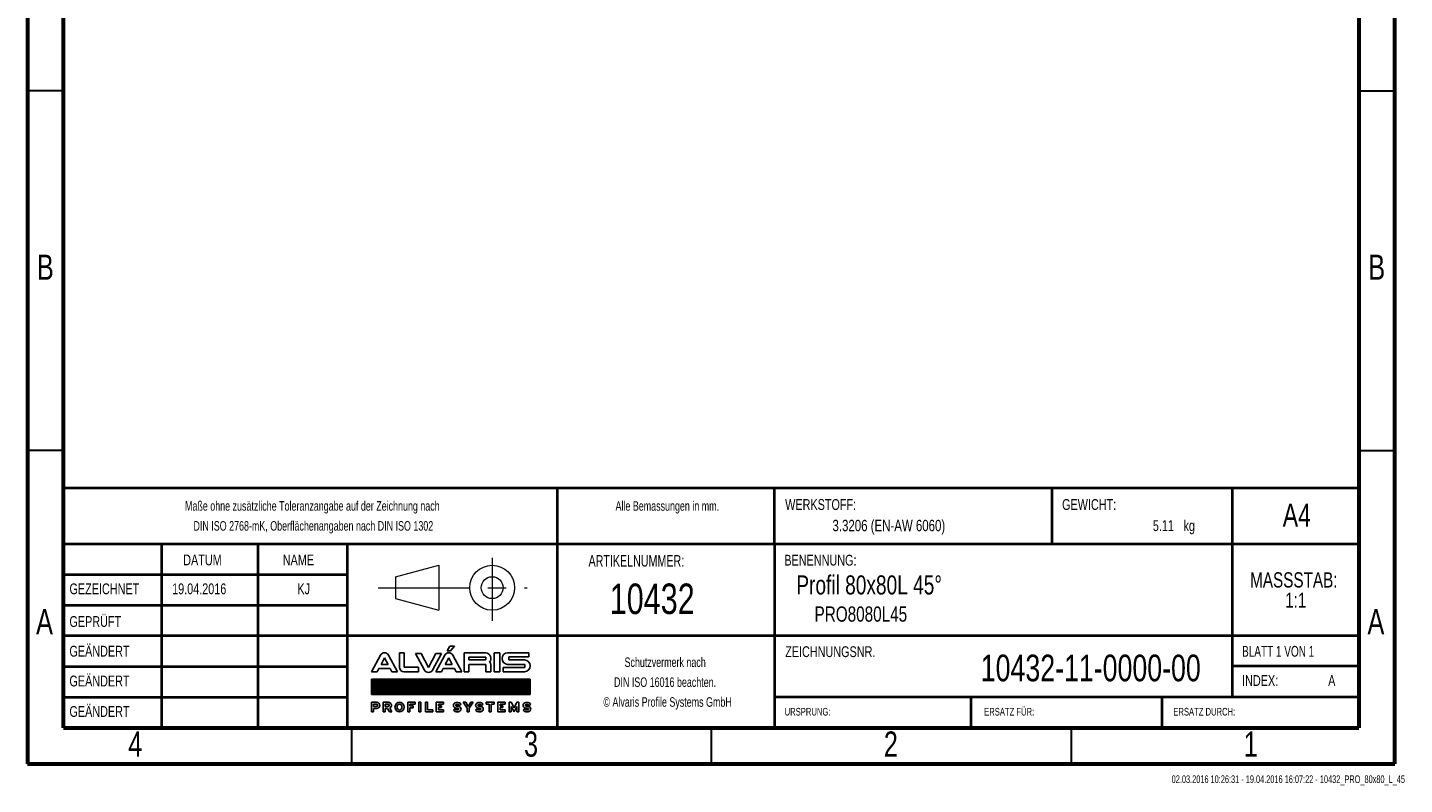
# Model space of a CAD drawing. Header units: millimetres. Extents: x 15 to 206, y 2 to 292.
# Tile 1 of 2: x 15 to 206, y 2 to 107. Entities that reach past the tile are written whole.
import ezdxf

# ---------------------------------------------------------------- set-up
doc = ezdxf.new("R2010")
doc.units = ezdxf.units.MM
doc.header["$PDSIZE"] = -1
doc.linetypes.add('CENTERX2', pattern=[20.32, 12.7, -2.54, 2.54, -2.54])
doc.layers.add('FORMAT', color=7, linetype='Continuous')
doc.layers.add('SLD-0', color=179, linetype='Continuous')
doc.styles.add('SLDTEXTSTYLE0', font='TXT', dxfattribs={"width": 0.75})
doc.styles.add('SLDTEXTSTYLE1', font='TXT', dxfattribs={"width": 0.692308})
doc.styles.add('SLDTEXTSTYLE2', font='TXT', dxfattribs={"width": 0.7})

# ---------------------------------------------------------------- blocks, each defined once
blk = doc.blocks.new('Block2')
at = {"color": 7, "linetype": 'CENTERX2', "lineweight": 0}
for p, q in [((289.49, 33.46), (289.49, 24.67)), ((273.66, 29.29), (294.36, 29.29))]:
    blk.add_line(p, q, dxfattribs=at)
at = {"color": 7, "linetype": 'Continuous', "lineweight": 0}
for p, q in [((276.07, 30.81), (282.06, 32.4)), ((276.07, 30.81), (276.07, 27.78)), ((282.06, 32.4), (282.06, 26.16)), ((276.07, 27.78), (282.06, 26.16))]:
    blk.add_line(p, q, dxfattribs=at)
for radius in [3.12, 1.52]:
    blk.add_circle((289.49, 29.29), radius, dxfattribs=at)
blk.add_attdef('AUTOATTR7', (0, 0), '', height=1, dxfattribs=at)
blk = doc.blocks.new('ALVARIS-LOGO_BL1')
at = {"layer": 'SLD-0', "color": 2, "linetype": 'Continuous'}
for p, q in [((-18.5, 130.5), (-6, 152.4)), ((-18.5, 130.5), (-2.9, 130.5)), ((-6, 152.4), (14.6, 152.4)), ((-2.9, 130.5), (14.6, 152.4)), ((-368.6, 33.5), (-327.7, 110.4)), ((-325.1, 67.6), (-308.8, 98.1)), ((-292.6, 67.6), (-325.1, 67.6)), ((-308.8, 98.1), (-292.6, 67.6)), ((-249, 33.5), (-289.9, 110.4)), ((-239.9, 121.2), (-218.3, 121.2)), ((-239.9, 121.2), (-239.9, 55)), ((-218.3, 121.2), (-218.3, 55)), ((-139.8, 117.8), (-165.3, 117.8)), ((-165.3, 117.8), (-124.3, 40.9)), ((-105.4, 53.2), (-139.8, 117.8)), ((-71, 117.8), (-105.4, 53.2)), ((-45.6, 117.8), (-86.5, 40.9)), ((-71.1, 33.5), (-30.2, 110.4)), ((-45.6, 117.8), (-71, 117.8)), ((-27.6, 67.6), (-11.3, 98.1)), ((4.9, 67.6), (-27.6, 67.6)), ((-11.3, 98.1), (4.9, 67.6)), ((48.5, 33.5), (7.6, 110.4)), ((59.3, 33.5), (59.3, 121.2)), ((59.3, 121.2), (161.1, 121.2)), ((82.2, 100.8), (82.2, 88)), ((161.1, 100.8), (82.2, 100.8)), ((82.2, 88), (161.1, 88)), ((82.2, 67.6), (82.2, 33.5)), ((82.2, 67.6), (161.1, 67.6)), ((161.1, 88), (161.1, 100.8)), ((161.1, 67.6), (161.1, 33.5)), ((184, 33.5), (184, 67.6)), ((198.5, 33.5), (198.5, 121.2)), ((198.5, 121.2), (224.9, 121.2)), ((224.9, 33.5), (224.9, 121.2)), ((260.8, 121.2), (359.8, 121.2)), ((341.3, 67.6), (260.8, 67.6)), ((359.8, 102.2), (267.3, 102.2)), ((267.3, 102.2), (267.3, 88)), ((267.3, 88), (340, 88)), ((341.3, 52.7), (341.3, 67.6)), ((359.8, 121.2), (359.8, 102.2)), ((-368.6, 33.5), (-343.2, 33.5)), ((-343.2, 33.5), (-335.2, 48.5)), ((-335.2, 48.5), (-282.4, 48.5)), ((-282.4, 48.5), (-274.4, 33.5)), ((-274.4, 33.5), (-249, 33.5)), ((-218.3, 55), (-151.8, 55)), ((-151.8, 33.5), (-218.3, 33.5)), ((-151.8, 55), (-151.8, 33.5)), ((-71.1, 33.5), (-45.7, 33.5)), ((-45.7, 33.5), (-37.7, 48.5)), ((-37.7, 48.5), (15.1, 48.5)), ((15.1, 48.5), (23.1, 33.5)), ((23.1, 33.5), (48.5, 33.5)), ((82.2, 33.5), (59.3, 33.5)), ((161.1, 33.5), (184, 33.5)), ((224.9, 33.5), (198.5, 33.5)), ((241.1, 33.5), (241.1, 52.7)), ((241.1, 52.7), (341.3, 52.7)), ((241.1, 33.5), (340, 33.5)), ((-368.6, -1.7), (365.4, -1.7)), ((-368.6, -72.5), (-368.6, -1.7)), ((365.4, -1.7), (-368.6, -1.7)), ((-368.6, -1.7), (-368.6, -72.5)), ((-368.6, -71.5), (-298.8, -1.7)), ((-368.6, -67.5), (-302.8, -1.7)), ((-368.6, -63.6), (-306.7, -1.7)), ((-368.6, -59.6), (-310.7, -1.7)), ((-368.6, -55.7), (-314.6, -1.7)), ((-368.6, -51.7), (-318.6, -1.7)), ((-368.6, -47.8), (-322.5, -1.7)), ((-368.6, -43.8), (-326.5, -1.7)), ((-368.6, -39.9), (-330.5, -1.7)), ((-368.6, -35.9), (-334.4, -1.7)), ((-368.6, -31.9), (-338.4, -1.7)), ((-368.6, -28), (-342.3, -1.7)), ((-368.6, -24), (-346.3, -1.7)), ((-368.6, -20.1), (-350.2, -1.7)), ((-368.6, -16.1), (-354.2, -1.7)), ((-368.6, -12.2), (-358.1, -1.7)), ((-368.6, -8.2), (-362.1, -1.7)), ((-368.6, -4.3), (-366, -1.7)), ((-365.7, -72.5), (-294.9, -1.7)), ((-361.7, -72.5), (-290.9, -1.7)), ((-357.8, -72.5), (-287, -1.7)), ((-353.8, -72.5), (-283, -1.7)), ((-349.8, -72.5), (-279.1, -1.7)), ((-345.9, -72.5), (-275.1, -1.7)), ((-341.9, -72.5), (-271.2, -1.7)), ((-338, -72.5), (-267.2, -1.7)), ((-334, -72.5), (-263.2, -1.7)), ((-330.1, -72.5), (-259.3, -1.7)), ((-326.1, -72.5), (-255.3, -1.7)), ((-322.2, -72.5), (-251.4, -1.7)), ((-318.2, -72.5), (-247.4, -1.7)), ((-314.3, -72.5), (-243.5, -1.7)), ((-310.3, -72.5), (-239.5, -1.7)), ((-306.4, -72.5), (-235.6, -1.7)), ((-302.4, -72.5), (-231.6, -1.7)), ((-298.5, -72.5), (-227.7, -1.7)), ((-294.5, -72.5), (-223.7, -1.7)), ((-290.5, -72.5), (-219.8, -1.7)), ((-286.6, -72.5), (-215.8, -1.7)), ((-282.6, -72.5), (-211.8, -1.7)), ((-278.7, -72.5), (-207.9, -1.7)), ((-274.7, -72.5), (-203.9, -1.7)), ((-270.8, -72.5), (-200, -1.7)), ((-266.8, -72.5), (-196, -1.7)), ((-262.9, -72.5), (-192.1, -1.7)), ((-258.9, -72.5), (-188.1, -1.7)), ((-255, -72.5), (-184.2, -1.7)), ((-251, -72.5), (-180.2, -1.7)), ((-247.1, -72.5), (-176.3, -1.7)), ((-243.1, -72.5), (-172.3, -1.7)), ((-239.2, -72.5), (-168.4, -1.7)), ((-235.2, -72.5), (-164.4, -1.7)), ((-231.2, -72.5), (-160.5, -1.7)), ((-227.3, -72.5), (-156.5, -1.7)), ((-223.3, -72.5), (-152.5, -1.7)), ((-219.4, -72.5), (-148.6, -1.7)), ((-215.4, -72.5), (-144.6, -1.7)), ((-211.5, -72.5), (-140.7, -1.7)), ((-207.5, -72.5), (-136.7, -1.7)), ((-203.6, -72.5), (-132.8, -1.7)), ((-199.6, -72.5), (-128.8, -1.7)), ((-195.7, -72.5), (-124.9, -1.7)), ((-191.7, -72.5), (-120.9, -1.7)), ((-187.8, -72.5), (-117, -1.7)), ((-183.8, -72.5), (-113, -1.7)), ((-179.8, -72.5), (-109.1, -1.7)), ((-175.9, -72.5), (-105.1, -1.7)), ((-171.9, -72.5), (-101.2, -1.7)), ((-168, -72.5), (-97.2, -1.7)), ((-164, -72.5), (-93.2, -1.7)), ((-160.1, -72.5), (-89.3, -1.7)), ((-156.1, -72.5), (-85.3, -1.7)), ((-152.2, -72.5), (-81.4, -1.7)), ((-148.2, -72.5), (-77.4, -1.7)), ((-144.3, -72.5), (-73.5, -1.7)), ((-140.3, -72.5), (-69.5, -1.7)), ((-136.4, -72.5), (-65.6, -1.7)), ((-132.4, -72.5), (-61.6, -1.7)), ((-128.5, -72.5), (-57.7, -1.7)), ((-124.5, -72.5), (-53.7, -1.7)), ((-120.5, -72.5), (-49.8, -1.7)), ((-116.6, -72.5), (-45.8, -1.7)), ((-112.6, -72.5), (-41.8, -1.7)), ((-108.7, -72.5), (-37.9, -1.7)), ((-104.7, -72.5), (-33.9, -1.7)), ((-100.8, -72.5), (-30, -1.7)), ((-96.8, -72.5), (-26, -1.7)), ((-92.9, -72.5), (-22.1, -1.7)), ((-88.9, -72.5), (-18.1, -1.7)), ((-85, -72.5), (-14.2, -1.7)), ((-81, -72.5), (-10.2, -1.7)), ((-77.1, -72.5), (-6.3, -1.7)), ((-73.1, -72.5), (-2.3, -1.7)), ((-69.2, -72.5), (1.6, -1.7)), ((-65.2, -72.5), (5.6, -1.7)), ((-61.2, -72.5), (9.5, -1.7)), ((-57.3, -72.5), (13.5, -1.7)), ((-53.3, -72.5), (17.5, -1.7)), ((-49.4, -72.5), (21.4, -1.7)), ((-45.4, -72.5), (25.4, -1.7)), ((-41.5, -72.5), (29.3, -1.7)), ((-37.5, -72.5), (33.3, -1.7)), ((-33.6, -72.5), (37.2, -1.7)), ((-29.6, -72.5), (41.2, -1.7)), ((-25.7, -72.5), (45.1, -1.7)), ((-21.7, -72.5), (49.1, -1.7)), ((-17.8, -72.5), (53, -1.7)), ((-13.8, -72.5), (57, -1.7)), ((-9.8, -72.5), (60.9, -1.7)), ((-5.9, -72.5), (64.9, -1.7)), ((-1.9, -72.5), (68.8, -1.7)), ((2, -72.5), (72.8, -1.7)), ((6, -72.5), (76.8, -1.7)), ((9.9, -72.5), (80.7, -1.7)), ((13.9, -72.5), (84.7, -1.7)), ((17.8, -72.5), (88.6, -1.7)), ((21.8, -72.5), (92.6, -1.7)), ((25.7, -72.5), (96.5, -1.7)), ((29.7, -72.5), (100.5, -1.7)), ((33.6, -72.5), (104.4, -1.7)), ((37.6, -72.5), (108.4, -1.7)), ((41.5, -72.5), (112.3, -1.7)), ((45.5, -72.5), (116.3, -1.7)), ((49.5, -72.5), (120.2, -1.7)), ((53.4, -72.5), (124.2, -1.7)), ((57.4, -72.5), (128.1, -1.7)), ((61.3, -72.5), (132.1, -1.7)), ((65.3, -72.5), (136.1, -1.7)), ((69.2, -72.5), (140, -1.7)), ((73.2, -72.5), (144, -1.7)), ((77.1, -72.5), (147.9, -1.7)), ((81.1, -72.5), (151.9, -1.7)), ((85, -72.5), (155.8, -1.7)), ((89, -72.5), (159.8, -1.7)), ((92.9, -72.5), (163.7, -1.7)), ((96.9, -72.5), (167.7, -1.7)), ((100.8, -72.5), (171.6, -1.7)), ((104.8, -72.5), (175.6, -1.7)), ((108.8, -72.5), (179.5, -1.7)), ((112.7, -72.5), (183.5, -1.7)), ((116.7, -72.5), (187.5, -1.7)), ((120.6, -72.5), (191.4, -1.7)), ((124.6, -72.5), (195.4, -1.7)), ((128.5, -72.5), (199.3, -1.7)), ((132.5, -72.5), (203.3, -1.7)), ((136.4, -72.5), (207.2, -1.7)), ((140.4, -72.5), (211.2, -1.7)), ((144.3, -72.5), (215.1, -1.7)), ((148.3, -72.5), (219.1, -1.7)), ((152.2, -72.5), (223, -1.7)), ((156.2, -72.5), (227, -1.7)), ((160.1, -72.5), (230.9, -1.7)), ((164.1, -72.5), (234.9, -1.7)), ((168.1, -72.5), (238.8, -1.7)), ((172, -72.5), (242.8, -1.7)), ((176, -72.5), (246.8, -1.7)), ((179.9, -72.5), (250.7, -1.7)), ((183.9, -72.5), (254.7, -1.7)), ((187.8, -72.5), (258.6, -1.7)), ((191.8, -72.5), (262.6, -1.7)), ((195.7, -72.5), (266.5, -1.7)), ((199.7, -72.5), (270.5, -1.7)), ((203.6, -72.5), (274.4, -1.7)), ((207.6, -72.5), (278.4, -1.7)), ((211.5, -72.5), (282.3, -1.7)), ((215.5, -72.5), (286.3, -1.7)), ((219.5, -72.5), (290.2, -1.7)), ((223.4, -72.5), (294.2, -1.7)), ((227.4, -72.5), (298.1, -1.7)), ((231.3, -72.5), (302.1, -1.7)), ((235.3, -72.5), (306.1, -1.7)), ((239.2, -72.5), (310, -1.7)), ((243.2, -72.5), (314, -1.7)), ((247.1, -72.5), (317.9, -1.7)), ((251.1, -72.5), (321.9, -1.7)), ((255, -72.5), (325.8, -1.7)), ((259, -72.5), (329.8, -1.7)), ((262.9, -72.5), (333.7, -1.7)), ((266.9, -72.5), (337.7, -1.7)), ((270.8, -72.5), (341.6, -1.7)), ((274.8, -72.5), (345.6, -1.7)), ((278.8, -72.5), (349.5, -1.7)), ((282.7, -72.5), (353.5, -1.7)), ((286.7, -72.5), (357.5, -1.7)), ((290.6, -72.5), (361.4, -1.7)), ((294.6, -72.5), (365.4, -1.7)), ((298.5, -72.5), (365.4, -5.6)), ((302.5, -72.5), (365.4, -9.5)), ((306.4, -72.5), (365.4, -13.5)), ((310.4, -72.5), (365.4, -17.4)), ((314.3, -72.5), (365.4, -21.4)), ((318.3, -72.5), (365.4, -25.3)), ((322.2, -72.5), (365.4, -29.3)), ((326.2, -72.5), (365.4, -33.2)), ((330.1, -72.5), (365.4, -37.2)), ((334.1, -72.5), (365.4, -41.1)), ((338.1, -72.5), (365.4, -45.1)), ((342, -72.5), (365.4, -49.1)), ((346, -72.5), (365.4, -53)), ((349.9, -72.5), (365.4, -57)), ((353.9, -72.5), (365.4, -60.9)), ((365.4, -1.7), (365.4, -72.5)), ((365.4, -72.5), (365.4, -1.7)), ((365.4, -72.5), (-368.6, -72.5)), ((-368.6, -72.5), (365.4, -72.5)), ((-368.6, -108.1), (-368.6, -152.4)), ((-368.6, -108.1), (-345.2, -108.1)), ((-359.4, -127.2), (-359.4, -117.3)), ((-359.4, -117.3), (-346.2, -117.3)), ((-359.4, -127.2), (-346.2, -127.2)), ((-314.5, -108.1), (-314.5, -152.4)), ((-314.5, -108.1), (-291.1, -108.1)), ((-305.3, -127.2), (-305.3, -117.3)), ((-305.3, -117.3), (-292, -117.3)), ((-305.3, -127.2), (-292, -127.2)), ((-200.9, -108.1), (-166.2, -108.1)), ((-200.9, -152.4), (-200.9, -108.1)), ((-166.2, -117.3), (-191.2, -117.3)), ((-191.2, -117.3), (-191.2, -124.8)), ((-191.2, -124.8), (-176.7, -124.8)), ((-176.7, -124.8), (-176.7, -133.5)), ((-166.2, -108.1), (-166.2, -117.3)), ((-149.7, -108.1), (-140, -108.1)), ((-149.7, -152.4), (-149.7, -108.1)), ((-140, -108.1), (-140, -152.4)), ((-119.3, -108.1), (-119.3, -152.4)), ((-109.6, -108.1), (-119.3, -108.1)), ((-109.6, -142.7), (-109.6, -108.1)), ((-68.9, -152.4), (-68.9, -108.1)), ((-68.9, -108.1), (-35, -108.1)), ((-35, -117.3), (-58.9, -117.3)), ((-58.9, -117.3), (-58.9, -124.8)), ((-58.9, -124.8), (-45.3, -124.8)), ((-45.3, -124.8), (-45.3, -132.9)), ((-35, -108.1), (-35, -117.3)), ((27, -126.1), (28.9, -126.1)), ((38.3, -122.2), (45.7, -116.2)), ((55.9, -108.1), (67.4, -108.1)), ((74.5, -135.1), (55.9, -108.1)), ((67.4, -108.1), (79.2, -127.4)), ((79.2, -127.4), (91, -108.1)), ((102.5, -108.1), (83.9, -135.1)), ((91, -108.1), (102.5, -108.1)), ((129.8, -126.1), (131.6, -126.1)), ((141.1, -122.2), (148.4, -116.2)), ((161.8, -117.3), (161.8, -108.1)), ((161.8, -108.1), (199.3, -108.1)), ((175.8, -117.3), (161.8, -117.3)), ((175.8, -152.4), (175.8, -117.3)), ((199.3, -117.3), (185.6, -117.3)), ((185.6, -117.3), (185.6, -152.4)), ((199.3, -108.1), (199.3, -117.3)), ((216.2, -152.4), (216.2, -108.1)), ((216.2, -108.1), (250.1, -108.1)), ((250.1, -117.3), (226.2, -117.3)), ((226.2, -117.3), (226.2, -124.8)), ((226.2, -124.8), (239.8, -124.8)), ((239.8, -124.8), (239.8, -132.9)), ((250.1, -108.1), (250.1, -117.3)), ((268.4, -152.4), (268.4, -108.1)), ((268.4, -108.1), (278, -108.1)), ((291.1, -134.4), (278, -108.1)), ((291.1, -134.4), (304.2, -108.1)), ((304.2, -108.1), (313.8, -108.1)), ((313.8, -152.4), (313.8, -108.1)), ((350, -126.1), (351.9, -126.1)), ((357.8, -72.5), (365.4, -64.9)), ((361.3, -122.2), (368.6, -116.2)), ((361.8, -72.5), (365.4, -68.8)), ((-368.6, -152.4), (-359.4, -152.4)), ((-359.4, -152.4), (-359.4, -136.5)), ((-359.4, -136.5), (-345.2, -136.5)), ((-314.5, -152.4), (-305.3, -152.4)), ((-305.3, -152.4), (-305.3, -136.5)), ((-305.3, -136.5), (-295.3, -136.5)), ((-295.3, -136.5), (-286.5, -152.4)), ((-275, -152.4), (-286.5, -152.4)), ((-284.6, -134.9), (-275, -152.4)), ((-191.2, -152.4), (-200.9, -152.4)), ((-176.7, -133.5), (-191.2, -133.5)), ((-191.2, -133.5), (-191.2, -152.4)), ((-140, -152.4), (-149.7, -152.4)), ((-119.3, -152.4), (-85.2, -152.4)), ((-85.2, -142.7), (-109.6, -142.7)), ((-85.2, -152.4), (-85.2, -142.7)), ((-35, -152.4), (-68.9, -152.4)), ((-45.3, -132.9), (-58.9, -132.9)), ((-58.9, -132.9), (-58.9, -142.7)), ((-58.9, -142.7), (-35, -142.7)), ((-35, -142.7), (-35, -152.4)), ((17.6, -139.1), (10.3, -145.2)), ((27, -135.3), (28.9, -135.3)), ((74.5, -152.4), (74.5, -135.1)), ((83.9, -152.4), (74.5, -152.4)), ((83.9, -135.1), (83.9, -152.4)), ((120.4, -139.1), (113, -145.2)), ((129.8, -135.3), (131.6, -135.3)), ((185.6, -152.4), (175.8, -152.4)), ((250.1, -152.4), (216.2, -152.4)), ((239.8, -132.9), (226.2, -132.9)), ((226.2, -132.9), (226.2, -142.7)), ((226.2, -142.7), (250.1, -142.7)), ((250.1, -142.7), (250.1, -152.4)), ((278.4, -152.4), (268.4, -152.4)), ((278.4, -127.9), (291.1, -152.4)), ((278.4, -127.9), (278.4, -152.4)), ((303.8, -127.9), (291.1, -152.4)), ((303.8, -127.9), (303.8, -152.4)), ((303.8, -152.4), (313.8, -152.4)), ((340.6, -139.1), (333.2, -145.2)), ((350, -135.3), (351.9, -135.3))]:
    blk.add_line(p, q, dxfattribs=at)
for centre, radius, start, end in [((-308.8, 99.3), 21.9, 30.42764, 149.57236), ((-11.3, 99.3), 21.9, 30.42764, 149.57236), ((156.9, 94.5), 27, 321.76228, 80.96222), ((161, 61.2), 23.9, 15.46235, 43.90993), ((262.3, 94.4), 26.9, 93.03544, 266.96456), ((338.1, 60.7), 27.3, 273.93117, 86.06883), ((-218.3, 55), 21.6, 180, 270), ((-105.4, 52), 21.9, 210.42764, 329.57236), ((-346.2, -122.3), 4.96, 270, 90), ((-345.2, -122.3), 14.2, 270, 90), ((-292, -122.3), 4.96, 270, 90), ((-291.1, -122.3), 14.2, 297.02151, 90), ((27, -134.2), 16.5, 46.72744, 90.01421), ((129.8, -134.2), 16.5, 46.72744, 90.01421), ((350, -134.2), 16.5, 46.72744, 90.01421), ((28.9, -127.2), 16.5, 226.72744, 270.01421), ((131.6, -127.2), 16.5, 226.72744, 270.01421), ((351.9, -127.2), 16.5, 226.72744, 270.01421)]:
    blk.add_arc(centre, radius, start, end, dxfattribs=at)
for centre, major_axis, ratio in [((-239.3, -130.2), (0, 22.2), 0.948396), ((-239.3, -130.1), (0, 13.9), 0.802774)]:
    blk.add_ellipse(centre, major_axis=major_axis, ratio=ratio, dxfattribs=at)
for centre, major_axis, ratio, start_param, end_param in [((27, -122.1), (-16.6, 0), 0.794296, 4.712389, 7.853982), ((27, -121.9), (-6.28, 0), 0.661774, 4.712389, 7.853982), ((27, -122.1), (-20.9, 0), 0.630369, 3.608164, 4.712389), ((28.9, -139.2), (16.6, 0), 0.794296, 4.712389, 7.853982), ((129.8, -122.1), (-16.6, 0), 0.794296, 4.712389, 7.853982), ((129.8, -121.9), (-6.28, 0), 0.661774, 4.712389, 7.853982), ((129.8, -122.1), (-20.9, 0), 0.630369, 3.608164, 4.712389), ((131.6, -139.2), (16.6, 0), 0.794296, 4.712389, 7.853982), ((350, -122.1), (-16.6, 0), 0.794296, 4.712389, 7.853982), ((350, -121.9), (-6.28, 0), 0.661774, 4.712389, 7.853982), ((350, -122.1), (-20.9, 0), 0.630369, 3.608164, 4.712389), ((351.9, -139.2), (16.6, 0), 0.794296, 4.712389, 7.853982), ((28.9, -139.2), (20.9, 0), 0.630369, 3.608164, 4.712389), ((28.9, -139.5), (6.28, 0), 0.661774, 4.712389, 7.853982), ((131.6, -139.2), (20.9, 0), 0.630369, 3.608164, 4.712389), ((131.6, -139.5), (6.28, 0), 0.661774, 4.712389, 7.853982), ((351.9, -139.2), (20.9, 0), 0.630369, 3.608164, 4.712389), ((351.9, -139.5), (6.28, 0), 0.661774, 4.712389, 7.853982)]:
    blk.add_ellipse(centre, major_axis=major_axis, ratio=ratio, start_param=start_param, end_param=end_param, dxfattribs=at)
blk = doc.blocks.new('SW_NOTE_0')
at = {"color": 0, "linetype": 'Continuous', "lineweight": 0, "char_height": 2.117, "attachment_point": 2, "style": 'SLDTEXTSTYLE0'}
for s, insert in [('MASSSTAB:', (6.98, 2.73)), ('1:1', (7.25, -0.09))]:
    blk.add_mtext(s, dxfattribs=dict(at, insert=insert))
blk = doc.blocks.new('SW_NOTE_1')
at = {"color": 0, "linetype": 'Continuous', "lineweight": 0, "char_height": 1.3229, "attachment_point": 2, "style": 'SLDTEXTSTYLE2'}
for s, insert in [('Schutzvermerk nach', (8.16, 1.71)), ('DIN ISO 16016 beachten.', (8.15, -1.06)), ('© Alvaris Profile Systems GmbH', (8.5, -3.82))]:
    blk.add_mtext(s, dxfattribs=dict(at, insert=insert))
blk = doc.blocks.new('SW_NOTE_2')
at = {"color": 0, "linetype": 'Continuous', "lineweight": 0, "char_height": 1.3229, "attachment_point": 2, "style": 'SLDTEXTSTYLE2'}
for s, insert in [('Maße ohne zusätzliche Toleranzangabe auf der Zeichnung nach', (25.55, 1.71)), ('DIN ISO 2768-mK, Oberflächenangaben nach DIN ISO 1302', (25.69, -1.06))]:
    blk.add_mtext(s, dxfattribs=dict(at, insert=insert))

msp = doc.modelspace()

# ---------------------------------------------------------------- linework, layer by layer
at = {"color": 7, "linetype": 'Continuous', "lineweight": 60}
for p, q in [((15, 292), (15, 5)), ((205, 5), (205, 292)), ((20, 10), (20, 287)), ((200, 287), (200, 10)), ((20, 10), (200, 10)), ((15, 5), (205, 5))]:
    msp.add_line(p, q, dxfattribs=at)
at = {"color": 7, "linetype": 'Continuous', "lineweight": 30}
for p, q in [((20, 98.5), (15, 98.5)), ((200, 98.5), (205, 98.5)), ((20, 48.5), (15, 48.5)), ((200, 48.5), (205, 48.5)), ((60, 10), (60, 5)), ((110, 10), (110, 5)), ((160, 10), (160, 5))]:
    msp.add_line(p, q, dxfattribs=at)
at = {"color": 7, "linetype": 'Continuous', "lineweight": 40}
for p, q in [((20, 65.25), (20, 10)), ((200, 43.263), (20, 43.263)), ((20, 43.263), (20, 10)), ((88.645, 35.5), (88.645, 43.263)), ((118.8, 35.5), (118.8, 43.263)), ((157.357, 35.5), (157.357, 43.263)), ((182.443, 35.5), (182.443, 43.263)), ((118.8, 35.5), (20, 35.5)), ((33.596, 35.5), (33.596, 10)), ((46.991, 35.5), (46.991, 10)), ((59.403, 35.5), (59.403, 10)), ((88.645, 10), (88.645, 35.5)), ((118.8, 35.5), (118.8, 10)), ((182.443, 35.5), (118.8, 35.5)), ((182.443, 14.325), (182.443, 35.5)), ((200, 35.5), (182.443, 35.5)), ((59.403, 31.25), (20, 31.25)), ((59.403, 27), (20, 27)), ((200, 22.75), (20, 22.75)), ((59.403, 18.475), (20, 18.475)), ((200, 18.575), (182.443, 18.575)), ((20, 14.25), (59.403, 14.25)), ((200, 14.25), (118.8, 14.25)), ((146.129, 10), (146.129, 14.25)), ((172.682, 10), (172.682, 14.25))]:
    msp.add_line(p, q, dxfattribs=at)
at = {"color": 7, "linetype": 'Continuous', "lineweight": 0}
msp.add_line((118.8, 14.25), (200, 14.25), dxfattribs=at)
msp.add_point((200, 46.224), dxfattribs=at)

# ---------------------------------------------------------------- block references
for name, p in [('SW_NOTE_2', (29.024, 39.767)), ('SW_NOTE_0', (183.974, 28.867)), ('SW_NOTE_1', (95.436, 18.055))]:
    msp.add_blockref(name, p, dxfattribs=at)
at = {"color": 7, "linetype": 'Continuous'}
msp.add_blockref('Block2', (-209.927, 0.164), dxfattribs=at)
at = {"layer": 'FORMAT', "xscale": 0.03, "yscale": 0.03, "zscale": 0.03}
msp.add_blockref('ALVARIS-LOGO_BL1', (73.869, 16.777), dxfattribs=at)

# ---------------------------------------------------------------- texts
at = {"color": 7, "linetype": 'Continuous', "lineweight": 0}
for s, insert, char_height, attachment_point, style in [('B', (17.473, 75.732), 3.5, 2, 'SLDTEXTSTYLE0'), ('B', (202.473, 75.732), 3.5, 2, 'SLDTEXTSTYLE0'), ('Alle Bemassungen in mm.', (103.894, 41.472), 1.32292, 2, 'SLDTEXTSTYLE2'), ('WERKSTOFF:', (120.274, 41.761), 1.5, 1, 'SLDTEXTSTYLE0'), ('GEWICHT:', (158.753, 41.76), 1.4986, 1, 'SLDTEXTSTYLE0'), ('A4', (191.366, 41.128), 3.175, 2, 'SLDTEXTSTYLE0'), ('3.3206 (EN-AW 6060)', (142.512, 38.887), 1.5875, 3, 'SLDTEXTSTYLE0'), ('5.11', (174.29, 38.823), 1.4986, 3, 'SLDTEXTSTYLE0'), ('kg', (175.627, 38.823), 1.4986, 1, 'SLDTEXTSTYLE0'), ('DATUM', (36.633, 34.066), 1.5, 1, 'SLDTEXTSTYLE0'), ('NAME', (50.463, 34.066), 1.5, 1, 'SLDTEXTSTYLE0'), ('ARTIKELNUMMER:', (99.597, 33.981), 1.5875, 2, 'SLDTEXTSTYLE2'), ('BENENNUNG:', (120.156, 34.025), 1.5, 1, 'SLDTEXTSTYLE0'), ('Profil 80x80L 45°', (121.826, 31.162), 2.64583, 1, 'SLDTEXTSTYLE0'), ('GEZEICHNET', (20.83, 30.048), 1.5, 1, 'SLDTEXTSTYLE0'), ('19.04.2016', (35.09, 30.048), 1.5, 1, 'SLDTEXTSTYLE0'), ('KJ', (53.368, 30.048), 1.5, 2, 'SLDTEXTSTYLE0'), ('10432', (95.897, 30.031), 4.2333, 1, 'SLDTEXTSTYLE0'), ('PRO8080L45', (124.36, 26.853), 2.1167, 1, 'SLDTEXTSTYLE0'), ('A', (17.36, 26.482), 3.5, 2, 'SLDTEXTSTYLE0'), ('GEPRÜFT', (20.819, 25.505), 1.5, 1, 'SLDTEXTSTYLE0'), ('A', (202.36, 26.482), 3.5, 2, 'SLDTEXTSTYLE0'), ('GEÄNDERT', (20.822, 21.38), 1.5, 1, 'SLDTEXTSTYLE0'), ('ZEICHNUNGSNR.', (120.279, 21.317), 1.5, 1, 'SLDTEXTSTYLE0'), ('BLATT 1 VON 1', (183.765, 21.367), 1.5, 1, 'SLDTEXTSTYLE1'), ('10432-11-0000-00', (178.025, 20.154), 3.70417, 3, 'SLDTEXTSTYLE0'), ('GEÄNDERT', (20.822, 17.239), 1.5, 1, 'SLDTEXTSTYLE0'), ('INDEX:', (183.765, 17.304), 1.5, 1, 'SLDTEXTSTYLE0'), ('A', (195.727, 17.304), 1.5, 1, 'SLDTEXTSTYLE0'), ('GEÄNDERT', (20.822, 13.004), 1.5, 1, 'SLDTEXTSTYLE0'), ('URSPRUNG:', (120.202, 12.756), 1.0583, 1, 'SLDTEXTSTYLE0'), ('ERSATZ FÜR:', (147.922, 12.756), 1.05833, 1, 'SLDTEXTSTYLE0'), ('ERSATZ DURCH:', (174.204, 12.756), 1.05833, 1, 'SLDTEXTSTYLE0'), ('4', (29.965, 9.482), 3.5, 2, 'SLDTEXTSTYLE0'), ('3', (84.965, 9.482), 3.5, 2, 'SLDTEXTSTYLE0'), ('2', (134.965, 9.482), 3.5, 2, 'SLDTEXTSTYLE0'), ('1', (184.965, 9.482), 3.5, 2, 'SLDTEXTSTYLE0'), ('02.03.2016 10:26:31 - 19.04.2016 16:07:22 - 10432_PRO_80x80_L_45', (206.403, 3.379), 1.05833, 3, 'SLDTEXTSTYLE2')]:
    msp.add_mtext(s, dxfattribs=dict(at, insert=insert, char_height=char_height, attachment_point=attachment_point, style=style))

doc.saveas('drawing.dxf')
